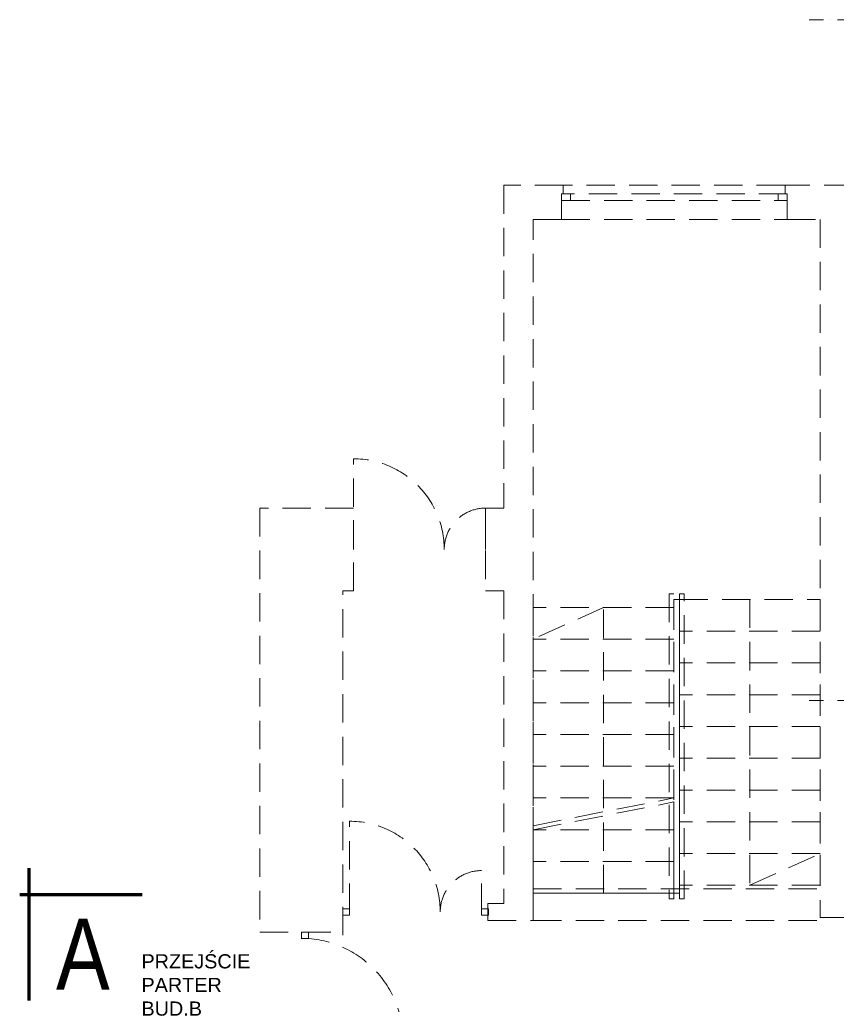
# Model space of a CAD drawing. Header units: millimetres. Extents: x -96593 to 66336, y -23969 to 7139.
# Tile 55 of 256: x -91372 to -90652, y -5721 to -4853. Entities that reach past the tile are written whole.
import ezdxf

# ---------------------------------------------------------------- set-up
doc = ezdxf.new("R2010")
doc.units = ezdxf.units.MM
doc.linetypes.add('DASHDOT', pattern=[1, 0.5, -0.25, 0, -0.25])
doc.linetypes.add('DASHED', pattern=[0.75, 0.5, -0.25])
for name, color, linetype, lineweight in [('!MARIUSZ', 220, 'Continuous', 35), ('BA_txs', 2, 'Continuous', 18), ('mm_punktwstawienia', 1, 'Continuous', 50), ('PG_OSIE', 1, 'DASHDOT', 18), ('PG_WIDOKOWE_CIENKIE', 1, 'Continuous', 18)]:
    doc.layers.add(name, color=color, linetype=linetype, lineweight=lineweight)
doc.styles.add('BIKTS', font='bikromsw.shx', dxfattribs={"width": 0.85})
doc.styles.get("Standard").update_dxf_attribs({"font": 'arial.ttf'})

# ---------------------------------------------------------------- blocks, each defined once
blk = doc.blocks.new('A$C2E197AD3')
at = {"layer": '!MARIUSZ', "color": 252, "linetype": 'DASHED', "lineweight": 0, "ltscale": 50, "extrusion": (0, 0, -1)}
for p, q in [((294.34, 1840.5), (294.34, 1920.5)), ((290.84, 1521), (290.84, 1601))]:
    blk.add_line(p, q, dxfattribs=at)
at = {"layer": '!MARIUSZ', "color": 252, "linetype": 'DASHED', "lineweight": 0, "ltscale": 50}
for p, q in [((410.84, 1840.5), (410.84, 1877)), ((452.84, 1597.05), (576.84, 1621.5)), ((452.84, 1593.5), (576.84, 1617.95)), ((407.34, 1521), (407.34, 1557.5)), ((284.84, 1523.75), (290.84, 1523.75)), ((284.84, 1518.25), (284.84, 1523.75)), ((290.84, 1523.75), (290.84, 1518.25)), ((407.34, 1523.75), (413.34, 1523.75)), ((407.34, 1518.25), (407.34, 1523.75)), ((413.34, 1523.75), (413.34, 1518.25)), ((290.84, 1518.25), (284.84, 1518.25)), ((413.34, 1518.25), (407.34, 1518.25)), ((248.6, 1503.25), (254.6, 1503.25)), ((248.6, 1497.75), (248.6, 1503.25)), ((254.6, 1503.25), (254.6, 1497.75)), ((254.6, 1497.75), (248.6, 1497.75))]:
    blk.add_line(p, q, dxfattribs=at)
for points in [[(479.34, 2161.5), (426.84, 2161.5), (426.84, 1877), (410.84, 1877), (410.84, 1804), (426.84, 1804), (426.84, 1528.5), (412.84, 1528.5), (412.84, 1513.5), (452.84, 1513.5), (452.84, 2131.5), (477.84, 2131.5), (477.84, 2154), (479.34, 2154), (479.34, 2161.5)], [(674.84, 2161.5), (479.34, 2161.5)], [(887.59, 2038.5), (734.84, 2038.5), (734.34, 2161.5), (674.84, 2161.5), (674.84, 2154), (676.84, 2154), (676.84, 2131.5), (705.84, 2131.5), (705.84, 1516), (734.34, 1516), (734.34, 2008.5), (887.34, 2008.5), (887.59, 2038.5)], [(477.84, 2154), (477.84, 2148), (676.84, 2148), (676.84, 2154), (477.84, 2154)], [(477.84, 2131.5), (676.84, 2131.5)], [(284.84, 1500.5), (284.84, 1804), (294.34, 1804), (294.34, 1877), (211.84, 1877), (211.84, 1503.25), (284.34, 1503.25)], [(576.84, 1619.77), (576.84, 1801.5), (572.84, 1801.5), (572.84, 1618.94)], [(576.84, 1621.5), (576.84, 1789.5), (452.84, 1789.5), (452.84, 1597.05)], [(514.84, 1537.5), (514.84, 1789.5), (452.84, 1761.5)], [(643.84, 1796.5), (643.84, 1544.5), (705.84, 1572.5)], [(705.84, 1768.5), (581.84, 1768.5)], [(576.84, 1761.5), (452.84, 1761.5)], [(705.84, 1740.5), (581.84, 1740.5)], [(576.84, 1733.5), (452.84, 1733.5)], [(705.84, 1712.5), (581.84, 1712.5)], [(576.84, 1705.5), (452.84, 1705.5)], [(705.84, 1684.5), (581.84, 1684.5)], [(576.84, 1677.5), (452.84, 1677.5)], [(576.84, 1649.5), (452.84, 1649.5)], [(705.84, 1656.5), (581.84, 1656.5)], [(705.84, 1628.5), (581.84, 1628.5)], [(576.84, 1621.5), (452.84, 1621.5)], [(576.84, 1621.5), (452.84, 1621.5)], [(576.84, 1621.5), (452.84, 1621.5)], [(452.84, 1537.5), (576.84, 1537.5), (576.84, 1617.95)], [(572.84, 1615.39), (572.84, 1532.5), (576.84, 1532.5), (576.84, 1616.22)], [(705.84, 1600.5), (581.84, 1600.5)], [(452.84, 1593.5), (452.84, 1537.5)], [(576.84, 1593.5), (452.84, 1593.5)], [(705.84, 1572.5), (581.84, 1572.5)], [(576.84, 1565.5), (452.84, 1565.5)], [(452.84, 1541.5), (705.84, 1541.5)], [(576.84, 1537.5), (452.84, 1537.5)], [(452.84, 1513.5), (705.84, 1513.5)]]:
    blk.add_lwpolyline(points, dxfattribs=at)
for points in [[(477.84, 2154), (485.84, 2154), (485.84, 2148), (477.84, 2148)], [(668.84, 2154), (676.84, 2154), (676.84, 2148), (668.84, 2148)], [(581.84, 1532.5), (585.84, 1532.5), (585.84, 1801.5), (581.84, 1801.5)], [(581.84, 1796.5), (576.84, 1796.5), (576.84, 1537.5), (581.84, 1537.5)], [(581.84, 1796.5), (705.84, 1796.5), (705.84, 1544.5), (581.84, 1544.5)]]:
    blk.add_lwpolyline(points, close=True, dxfattribs=at)
for centre in [(410.84, 1840.5), (407.34, 1521)]:
    blk.add_arc(centre, 36.5, 90, 180, dxfattribs=at)
for centre in [(294.34, 1840.5), (290.84, 1521)]:
    blk.add_ellipse(centre, major_axis=(56.57, 56.57), ratio=1, start_param=5.497787, end_param=7.068583, dxfattribs=at)
at = {"layer": '!MARIUSZ', "color": 252, "linetype": 'DASHED', "lineweight": 0, "ltscale": 50, "extrusion": (0, 0, -1)}
blk.add_ellipse((248.09, 1407.75), major_axis=(-63.64, 63.64), ratio=1, start_param=0.785398, end_param=2.356194, dxfattribs=at)
at = {"layer": 'PG_OSIE', "color": 252, "ltscale": 25}
for points in [[(696.17, 2307.5), (2976.42, 2307.5)], [(696.17, 1707.5), (2976.42, 1707.5)]]:
    blk.add_lwpolyline(points, dxfattribs=at)
at = {"layer": 'PG_WIDOKOWE_CIENKIE', "color": 252, "lineweight": 70}
for p, q in [((8, 1559.5), (8, 1443)), ((108, 1536), (0, 1536))]:
    blk.add_line(p, q, dxfattribs=at)
at = {"layer": 'BA_txs', "color": 252, "style": 'BIKTS', "width": 0.85}
blk.add_text('A', height=62.5, dxfattribs=at).set_placement((32, 1452.5))
at = {"layer": 'BA_txs', "color": 252, "insert": (107.38, 1483.78), "char_height": 12.5, "attachment_point": 1}
blk.add_mtext_dynamic_manual_height_columns('PRZEJŚCIE\\PPARTER\\PBUD.B', width=398.1585, gutter_width=12.5, heights=[0], dxfattribs=at)

msp = doc.modelspace()

# ---------------------------------------------------------------- block references
at = {"layer": 'mm_punktwstawienia', "lineweight": 60}
msp.add_blockref('A$C2E197AD3', (-91372.4, -7160.74), dxfattribs=at)

# ---------------------------------------------------------------- texts
at = {"layer": 'BA_txs', "color": 252, "style": 'BIKTS', "width": 0.85}
msp.add_text('A', height=62.5, dxfattribs=at).set_placement((-91340.4, -5708.24))
at = {"layer": 'BA_txs', "color": 252, "insert": (-91265.02, -5676.96), "char_height": 12.5, "attachment_point": 1}
msp.add_mtext_dynamic_manual_height_columns('PRZEJŚCIE\\PPARTER\\PBUD.B', width=398.1585, gutter_width=12.5, heights=[0], dxfattribs=at)

doc.saveas('drawing.dxf')
